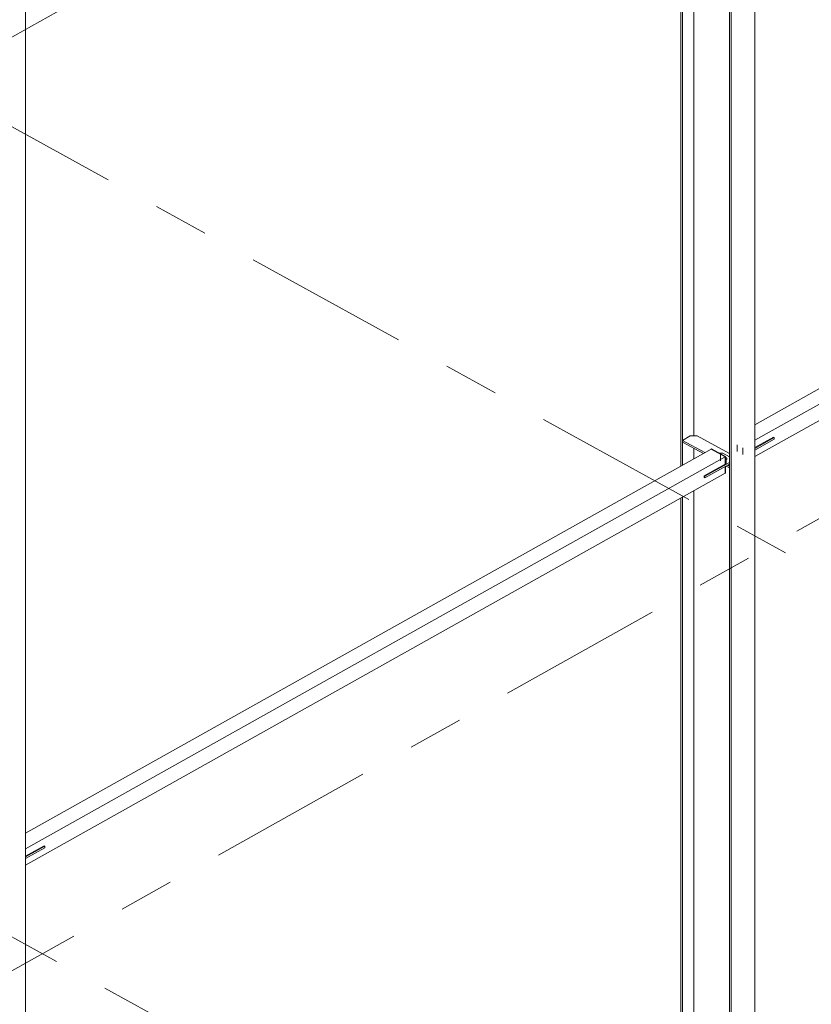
# Model space of a CAD drawing. Header units: millimetres. Extents: x -260 to 160, y -50 to 247.
# Tile 60 of 74: x 27 to 41, y 28 to 46. Entities that reach past the tile are written whole.
import ezdxf

# ---------------------------------------------------------------- set-up
doc = ezdxf.new("R2010")
doc.units = ezdxf.units.MM
for name, pattern in [('XKITLINE00', [0]), ('XKITLINE02', [4, 2, -2]), ('XKITLINE03', [6, 3, -1, 1, -1])]:
    doc.linetypes.add(name, pattern=pattern)
for name, color, linetype, lineweight in [('Element', 2, 'Continuous', 0), ('Spoina', 1, 'Continuous', 0), ('Śruba', 3, 'Continuous', 0)]:
    doc.layers.add(name, color=color, linetype=linetype, lineweight=lineweight)

msp = doc.modelspace()

# ---------------------------------------------------------------- hatches: boundary and pattern name
at = {"layer": 'Śruba'}
msp.add_hatch(color=256, dxfattribs=at).paths.add_polyline_path([(39.293, 38.124), (39.288, 38.125), (39.284, 38.126), (39.28, 38.128), (39.277, 38.13), (39.275, 38.132), (39.273, 38.135), (39.273, 38.138), (39.273, 38.14), (39.275, 38.143), (39.277, 38.145), (39.28, 38.148), (39.284, 38.149), (39.288, 38.151), (39.293, 38.151), (39.298, 38.152), (39.303, 38.151), (39.307, 38.151), (39.312, 38.149), (39.315, 38.148), (39.319, 38.145), (39.321, 38.143), (39.322, 38.14), (39.323, 38.138), (39.322, 38.135), (39.321, 38.132), (39.319, 38.13), (39.315, 38.128), (39.312, 38.126), (39.307, 38.125), (39.303, 38.124), (39.298, 38.124)], flags=17)

# ---------------------------------------------------------------- linework, layer by layer
at = {"layer": 'Element', "linetype": 'XKITLINE00', "lineweight": 0}
for p, q in [((39.815, 55.835), (39.815, 21.868)), ((39.355, 21.646), (39.355, 55.597)), ((39.387, 55.58), (39.387, 21.629)), ((38.71, 38.553), (38.71, 55.159)), ((38.474, 38.007), (38.474, 55.018)), ((38.506, 38.025), (38.506, 55.037)), ((26.614, 47.953), (26.614, 14.47)), ((52.222, 45.712), (39.815, 38.758)), ((39.815, 38.476), (52.476, 45.572)), ((52.476, 45.276), (39.815, 38.179)), ((38.506, 38.474), (38.647, 38.553)), ((38.647, 38.553), (38.773, 38.553)), ((38.773, 38.553), (39.355, 38.233)), ((39.815, 38.343), (40.151, 38.531)), ((39.815, 38.329), (40.163, 38.524)), ((40.163, 38.524), (40.151, 38.531)), ((40.163, 38.495), (40.163, 38.524)), ((38.506, 38.444), (38.506, 38.474)), ((38.506, 38.474), (38.91, 38.252)), ((38.506, 38.444), (38.884, 38.237)), ((38.71, 38.139), (38.71, 38.332)), ((39.815, 38.299), (40.163, 38.495)), ((39.022, 38.314), (26.614, 31.36)), ((26.614, 31.078), (39.276, 38.175)), ((39.032, 38.32), (39.022, 38.314)), ((39.276, 38.175), (39.022, 38.314)), ((39.022, 38.314), (39.276, 38.175)), ((39.032, 38.32), (39.286, 38.18)), ((39.172, 38.243), (39.234, 38.243)), ((39.234, 38.243), (39.355, 38.176)), ((39.276, 38.175), (39.286, 38.18)), ((39.276, 38.041), (39.276, 38.175)), ((39.276, 38.175), (39.276, 38.041)), ((39.286, 38.18), (39.286, 38.047)), ((39.276, 38.041), (38.899, 37.83)), ((38.911, 37.823), (39.355, 38.071)), ((39.355, 38.041), (38.911, 37.793)), ((39.276, 38.041), (39.286, 38.047)), ((39.276, 37.997), (39.276, 37.878)), ((39.276, 37.878), (39.276, 37.997)), ((39.286, 38.003), (39.286, 37.883)), ((39.297, 38.009), (39.355, 37.977)), ((39.324, 38.024), (39.355, 38.007)), ((39.355, 37.977), (39.355, 38.007)), ((39.276, 37.878), (26.614, 30.782)), ((38.899, 37.83), (38.899, 37.8)), ((38.899, 37.83), (38.911, 37.823)), ((38.911, 37.793), (38.899, 37.8)), ((38.911, 37.793), (38.911, 37.823)), ((39.286, 37.883), (39.276, 37.878)), ((38.506, 22.114), (38.506, 37.446)), ((38.71, 22.228), (38.71, 37.56)), ((38.474, 22.132), (38.474, 37.428)), ((26.614, 30.945), (26.951, 31.133)), ((26.614, 30.931), (26.963, 31.126)), ((26.614, 30.901), (26.963, 31.097)), ((26.963, 31.126), (26.951, 31.133)), ((26.963, 31.097), (26.963, 31.126))]:
    msp.add_line(p, q, dxfattribs=at)
at = {"layer": 'Spoina', "linetype": 'XKITLINE03', "lineweight": 0}
for p, q in [((-195.257, 166.208), (62.439, 24.284)), ((-208.457, 158.81), (49.239, 16.886)), ((-37.455, 10.011), (87.257, 79.904)), ((-22.236, 1.63), (102.475, 71.523))]:
    msp.add_line(p, q, dxfattribs=at)
at = {"layer": 'Śruba', "linetype": 'XKITLINE02', "lineweight": 0}
for p, q in [((39.498, 38.392), (39.498, 38.274)), ((39.599, 38.337), (39.599, 38.218)), ((39.196, 38.223), (39.196, 38.105))]:
    msp.add_line(p, q, dxfattribs=at)
at = {"layer": 'Śruba', "linetype": 'XKITLINE00', "lineweight": 0}
msp.add_line((39.298, 38.167), (39.298, 38.049), dxfattribs=at)

doc.saveas('drawing.dxf')
